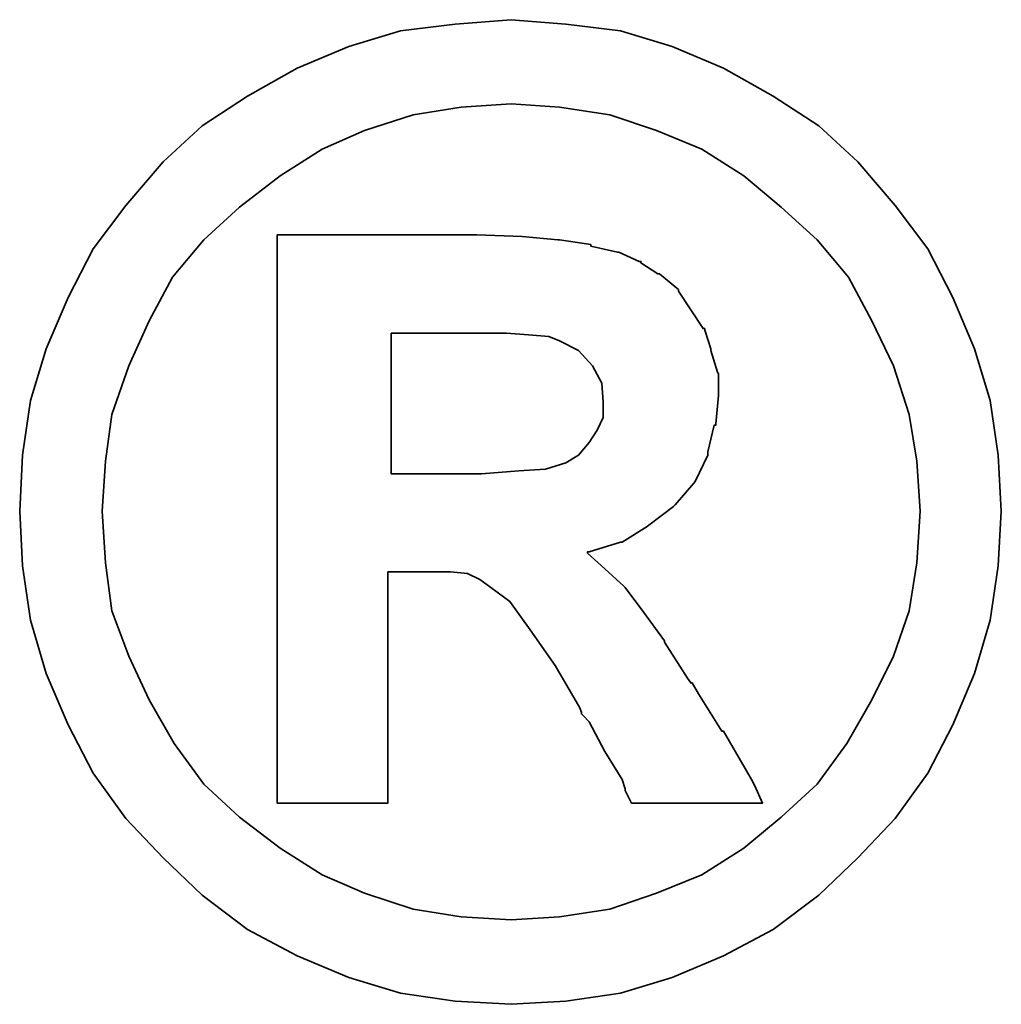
# Model space of a CAD drawing. Header units: millimetres. Extents: x 6 to 431, y 30 to 247.
# Tile 47 of 49: x 317.54 to 319.46, y 136.65 to 138.57. Entities that reach past the tile are written whole.
import ezdxf

# ---------------------------------------------------------------- set-up
doc = ezdxf.new("R2010")
doc.units = ezdxf.units.MM
doc.header["$LTSCALE"] = 0.2
doc.layers.add('layer 1', color=7, linetype='CONTINUOUS')

msp = doc.modelspace()

# ---------------------------------------------------------------- linework, layer by layer
at = {"layer": 'layer 1', "color": 1, "lineweight": 35}
for points, knots in [([(319.4605, 137.6089), (319.4605, 137.6089), (319.4541, 137.7184), (319.4541, 137.7184), (319.4541, 137.7184), (319.4541, 137.7184), (319.4389, 137.8251), (319.4389, 137.8251), (319.4389, 137.8251), (319.4389, 137.8251), (319.4084, 137.9261), (319.4084, 137.9261), (319.4084, 137.9261), (319.4084, 137.9261), (319.3658, 138.0265), (319.3658, 138.0265), (319.3658, 138.0265), (319.3658, 138.0265), (319.3169, 138.1211), (319.3169, 138.1211), (319.3169, 138.1211), (319.3169, 138.1211), (319.2534, 138.2062), (319.2534, 138.2062), (319.2534, 138.2062), (319.2534, 138.2062), (319.1804, 138.2913), (319.1804, 138.2913), (319.1804, 138.2913), (319.1804, 138.2913), (319.1042, 138.3618), (319.1042, 138.3618), (319.1042, 138.3618), (319.1042, 138.3618), (319.0152, 138.4196), (319.0152, 138.4196), (319.0152, 138.4196), (319.0152, 138.4196), (318.9181, 138.4742), (318.9181, 138.4742), (318.9181, 138.4742), (318.9181, 138.4742), (318.8177, 138.5168), (318.8177, 138.5168), (318.8177, 138.5168), (318.8177, 138.5168), (318.7167, 138.5473), (318.7167, 138.5473), (318.7167, 138.5473), (318.7167, 138.5473), (318.61, 138.56), (318.61, 138.56), (318.61, 138.56), (318.61, 138.56), (318.5033, 138.5689), (318.5033, 138.5689), (318.5033, 138.5689), (318.5033, 138.5689), (318.3941, 138.56), (318.3941, 138.56), (318.3941, 138.56), (318.3941, 138.56), (318.2874, 138.5473), (318.2874, 138.5473), (318.2874, 138.5473), (318.2874, 138.5473), (318.1864, 138.5168), (318.1864, 138.5168), (318.1864, 138.5168), (318.1864, 138.5168), (318.0857, 138.4742), (318.0857, 138.4742), (318.0857, 138.4742), (318.0857, 138.4742), (317.9882, 138.4196), (317.9882, 138.4196), (317.9882, 138.4196), (317.9882, 138.4196), (317.8999, 138.3618), (317.8999, 138.3618), (317.8999, 138.3618), (317.8999, 138.3618), (317.8237, 138.2913), (317.8237, 138.2913), (317.8237, 138.2913), (317.8237, 138.2913), (317.7507, 138.2062), (317.7507, 138.2062), (317.7507, 138.2062), (317.7507, 138.2062), (317.6869, 138.1211), (317.6869, 138.1211), (317.6869, 138.1211), (317.6869, 138.1211), (317.638, 138.0265), (317.638, 138.0265), (317.638, 138.0265), (317.638, 138.0265), (317.5951, 137.9261), (317.5951, 137.9261), (317.5951, 137.9261), (317.5951, 137.9261), (317.5646, 137.8251), (317.5646, 137.8251), (317.5646, 137.8251), (317.5646, 137.8251), (317.5493, 137.7184), (317.5493, 137.7184), (317.5493, 137.7184), (317.5493, 137.7184), (317.5436, 137.6089), (317.5436, 137.6089), (317.5436, 137.6089), (317.5436, 137.6089), (317.5493, 137.5022), (317.5493, 137.5022), (317.5493, 137.5022), (317.5493, 137.5022), (317.5646, 137.3958), (317.5646, 137.3958), (317.5646, 137.3958), (317.5646, 137.3958), (317.5951, 137.292), (317.5951, 137.292), (317.5951, 137.292), (317.5951, 137.292), (317.638, 137.1916), (317.638, 137.1916), (317.638, 137.1916), (317.638, 137.1916), (317.6869, 137.0973), (317.6869, 137.0973), (317.6869, 137.0973), (317.6869, 137.0973), (317.7507, 137.0084), (317.7507, 137.0084), (317.7507, 137.0084), (317.7507, 137.0084), (317.8237, 136.9321), (317.8237, 136.9321), (317.8237, 136.9321), (317.8237, 136.9321), (317.8999, 136.8591), (317.8999, 136.8591), (317.8999, 136.8591), (317.8999, 136.8591), (317.9882, 136.7921), (317.9882, 136.7921), (317.9882, 136.7921), (317.9882, 136.7921), (318.0857, 136.7403), (318.0857, 136.7403), (318.0857, 136.7403), (318.0857, 136.7403), (318.1864, 136.6978), (318.1864, 136.6978), (318.1864, 136.6978), (318.1864, 136.6978), (318.2874, 136.6673), (318.2874, 136.6673), (318.2874, 136.6673), (318.2874, 136.6673), (318.3941, 136.6521), (318.3941, 136.6521), (318.3941, 136.6521), (318.3941, 136.6521), (318.5033, 136.6457), (318.5033, 136.6457), (318.5033, 136.6457), (318.5033, 136.6457), (318.61, 136.6521), (318.61, 136.6521), (318.61, 136.6521), (318.61, 136.6521), (318.7167, 136.6673), (318.7167, 136.6673), (318.7167, 136.6673), (318.7167, 136.6673), (318.8177, 136.6978), (318.8177, 136.6978), (318.8177, 136.6978), (318.8177, 136.6978), (318.9181, 136.7403), (318.9181, 136.7403), (318.9181, 136.7403), (318.9181, 136.7403), (319.0152, 136.7921), (319.0152, 136.7921), (319.0152, 136.7921), (319.0152, 136.7921), (319.1042, 136.8591), (319.1042, 136.8591), (319.1042, 136.8591), (319.1042, 136.8591), (319.1804, 136.9321), (319.1804, 136.9321), (319.1804, 136.9321), (319.1804, 136.9321), (319.2534, 137.0084), (319.2534, 137.0084), (319.2534, 137.0084), (319.2534, 137.0084), (319.3169, 137.0973), (319.3169, 137.0973), (319.3169, 137.0973), (319.3169, 137.0973), (319.3658, 137.1916), (319.3658, 137.1916), (319.3658, 137.1916), (319.3658, 137.1916), (319.4084, 137.292), (319.4084, 137.292), (319.4084, 137.292), (319.4084, 137.292), (319.4389, 137.3958), (319.4389, 137.3958), (319.4389, 137.3958), (319.4389, 137.3958), (319.4541, 137.5022), (319.4541, 137.5022), (319.4541, 137.5022), (319.4541, 137.5022), (319.4605, 137.6089), (319.4605, 137.6089)], [0, 0, 0, 0, 0.017857, 0.017857, 0.017857, 0.017857, 0.035714, 0.035714, 0.035714, 0.035714, 0.053571, 0.053571, 0.053571, 0.053571, 0.071429, 0.071429, 0.071429, 0.071429, 0.089286, 0.089286, 0.089286, 0.089286, 0.107143, 0.107143, 0.107143, 0.107143, 0.125, 0.125, 0.125, 0.125, 0.142857, 0.142857, 0.142857, 0.142857, 0.160714, 0.160714, 0.160714, 0.160714, 0.178571, 0.178571, 0.178571, 0.178571, 0.196429, 0.196429, 0.196429, 0.196429, 0.214286, 0.214286, 0.214286, 0.214286, 0.232143, 0.232143, 0.232143, 0.232143, 0.25, 0.25, 0.25, 0.25, 0.267857, 0.267857, 0.267857, 0.267857, 0.285714, 0.285714, 0.285714, 0.285714, 0.303571, 0.303571, 0.303571, 0.303571, 0.321429, 0.321429, 0.321429, 0.321429, 0.339286, 0.339286, 0.339286, 0.339286, 0.357143, 0.357143, 0.357143, 0.357143, 0.375, 0.375, 0.375, 0.375, 0.392857, 0.392857, 0.392857, 0.392857, 0.410714, 0.410714, 0.410714, 0.410714, 0.428571, 0.428571, 0.428571, 0.428571, 0.446429, 0.446429, 0.446429, 0.446429, 0.464286, 0.464286, 0.464286, 0.464286, 0.482143, 0.482143, 0.482143, 0.482143, 0.5, 0.5, 0.5, 0.5, 0.517857, 0.517857, 0.517857, 0.517857, 0.535714, 0.535714, 0.535714, 0.535714, 0.553571, 0.553571, 0.553571, 0.553571, 0.571429, 0.571429, 0.571429, 0.571429, 0.589286, 0.589286, 0.589286, 0.589286, 0.607143, 0.607143, 0.607143, 0.607143, 0.625, 0.625, 0.625, 0.625, 0.642857, 0.642857, 0.642857, 0.642857, 0.660714, 0.660714, 0.660714, 0.660714, 0.678571, 0.678571, 0.678571, 0.678571, 0.696429, 0.696429, 0.696429, 0.696429, 0.714286, 0.714286, 0.714286, 0.714286, 0.732143, 0.732143, 0.732143, 0.732143, 0.75, 0.75, 0.75, 0.75, 0.767857, 0.767857, 0.767857, 0.767857, 0.785714, 0.785714, 0.785714, 0.785714, 0.803571, 0.803571, 0.803571, 0.803571, 0.821429, 0.821429, 0.821429, 0.821429, 0.839286, 0.839286, 0.839286, 0.839286, 0.857143, 0.857143, 0.857143, 0.857143, 0.875, 0.875, 0.875, 0.875, 0.892857, 0.892857, 0.892857, 0.892857, 0.910714, 0.910714, 0.910714, 0.910714, 0.928571, 0.928571, 0.928571, 0.928571, 0.946429, 0.946429, 0.946429, 0.946429, 0.964286, 0.964286, 0.964286, 0.964286, 0.982143, 0.982143, 0.982143, 0.982143, 1, 1, 1, 1]), ([(319.3017, 137.6089), (319.3017, 137.6089), (319.2956, 137.7064), (319.2956, 137.7064), (319.2956, 137.7064), (319.2956, 137.7064), (319.2807, 137.7978), (319.2807, 137.7978), (319.2807, 137.7978), (319.2807, 137.7978), (319.2502, 137.8925), (319.2502, 137.8925), (319.2502, 137.8925), (319.2502, 137.8925), (319.2077, 137.9808), (319.2077, 137.9808), (319.2077, 137.9808), (319.2077, 137.9808), (319.162, 138.0659), (319.162, 138.0659), (319.162, 138.0659), (319.162, 138.0659), (319.101, 138.1389), (319.101, 138.1389), (319.101, 138.1389), (319.101, 138.1389), (319.0305, 138.203), (319.0305, 138.203), (319.0305, 138.203), (319.0305, 138.203), (318.9574, 138.264), (318.9574, 138.264), (318.9574, 138.264), (318.9574, 138.264), (318.8755, 138.3161), (318.8755, 138.3161), (318.8755, 138.3161), (318.8755, 138.3161), (318.7872, 138.3523), (318.7872, 138.3523), (318.7872, 138.3523), (318.7872, 138.3523), (318.6958, 138.3828), (318.6958, 138.3828), (318.6958, 138.3828), (318.6958, 138.3828), (318.598, 138.398), (318.598, 138.398), (318.598, 138.398), (318.598, 138.398), (318.5033, 138.4044), (318.5033, 138.4044), (318.5033, 138.4044), (318.5033, 138.4044), (318.4058, 138.398), (318.4058, 138.398), (318.4058, 138.398), (318.4058, 138.398), (318.3118, 138.3828), (318.3118, 138.3828), (318.3118, 138.3828), (318.3118, 138.3828), (318.2169, 138.3523), (318.2169, 138.3523), (318.2169, 138.3523), (318.2169, 138.3523), (318.1346, 138.3161), (318.1346, 138.3161), (318.1346, 138.3161), (318.1346, 138.3161), (318.0524, 138.264), (318.0524, 138.264), (318.0524, 138.264), (318.0524, 138.264), (317.973, 138.203), (317.973, 138.203), (317.973, 138.203), (317.973, 138.203), (317.9034, 138.1389), (317.9034, 138.1389), (317.9034, 138.1389), (317.9034, 138.1389), (317.8421, 138.0659), (317.8421, 138.0659), (317.8421, 138.0659), (317.8421, 138.0659), (317.7964, 137.9808), (317.7964, 137.9808), (317.7964, 137.9808), (317.7964, 137.9808), (317.757, 137.8925), (317.757, 137.8925), (317.757, 137.8925), (317.757, 137.8925), (317.7234, 137.7978), (317.7234, 137.7978), (317.7234, 137.7978), (317.7234, 137.7978), (317.711, 137.7064), (317.711, 137.7064), (317.711, 137.7064), (317.711, 137.7064), (317.705, 137.6089), (317.705, 137.6089), (317.705, 137.6089), (317.705, 137.6089), (317.711, 137.5082), (317.711, 137.5082), (317.711, 137.5082), (317.711, 137.5082), (317.7234, 137.4142), (317.7234, 137.4142), (317.7234, 137.4142), (317.7234, 137.4142), (317.757, 137.3256), (317.757, 137.3256), (317.757, 137.3256), (317.757, 137.3256), (317.7964, 137.2402), (317.7964, 137.2402), (317.7964, 137.2402), (317.7964, 137.2402), (317.8453, 137.1551), (317.8453, 137.1551), (317.8453, 137.1551), (317.8453, 137.1551), (317.9034, 137.0757), (317.9034, 137.0757), (317.9034, 137.0757), (317.9034, 137.0757), (317.973, 137.0115), (317.973, 137.0115), (317.973, 137.0115), (317.973, 137.0115), (318.0524, 136.9506), (318.0524, 136.9506), (318.0524, 136.9506), (318.0524, 136.9506), (318.1346, 136.8988), (318.1346, 136.8988), (318.1346, 136.8988), (318.1346, 136.8988), (318.2169, 136.8626), (318.2169, 136.8626), (318.2169, 136.8626), (318.2169, 136.8626), (318.3118, 136.8318), (318.3118, 136.8318), (318.3118, 136.8318), (318.3118, 136.8318), (318.4058, 136.8166), (318.4058, 136.8166), (318.4058, 136.8166), (318.4058, 136.8166), (318.5033, 136.8105), (318.5033, 136.8105), (318.5033, 136.8105), (318.5033, 136.8105), (318.598, 136.8166), (318.598, 136.8166), (318.598, 136.8166), (318.598, 136.8166), (318.6958, 136.8318), (318.6958, 136.8318), (318.6958, 136.8318), (318.6958, 136.8318), (318.7872, 136.8626), (318.7872, 136.8626), (318.7872, 136.8626), (318.7872, 136.8626), (318.8755, 136.8988), (318.8755, 136.8988), (318.8755, 136.8988), (318.8755, 136.8988), (318.9574, 136.9506), (318.9574, 136.9506), (318.9574, 136.9506), (318.9574, 136.9506), (319.0305, 137.0115), (319.0305, 137.0115), (319.0305, 137.0115), (319.0305, 137.0115), (319.101, 137.0757), (319.101, 137.0757), (319.101, 137.0757), (319.101, 137.0757), (319.1588, 137.1551), (319.1588, 137.1551), (319.1588, 137.1551), (319.1588, 137.1551), (319.2077, 137.2402), (319.2077, 137.2402), (319.2077, 137.2402), (319.2077, 137.2402), (319.2502, 137.3256), (319.2502, 137.3256), (319.2502, 137.3256), (319.2502, 137.3256), (319.2807, 137.4142), (319.2807, 137.4142), (319.2807, 137.4142), (319.2807, 137.4142), (319.2956, 137.5082), (319.2956, 137.5082), (319.2956, 137.5082), (319.2956, 137.5082), (319.3017, 137.6089), (319.3017, 137.6089)], [0, 0, 0, 0, 0.019231, 0.019231, 0.019231, 0.019231, 0.038462, 0.038462, 0.038462, 0.038462, 0.057692, 0.057692, 0.057692, 0.057692, 0.076923, 0.076923, 0.076923, 0.076923, 0.096154, 0.096154, 0.096154, 0.096154, 0.115385, 0.115385, 0.115385, 0.115385, 0.134615, 0.134615, 0.134615, 0.134615, 0.153846, 0.153846, 0.153846, 0.153846, 0.173077, 0.173077, 0.173077, 0.173077, 0.192308, 0.192308, 0.192308, 0.192308, 0.211538, 0.211538, 0.211538, 0.211538, 0.230769, 0.230769, 0.230769, 0.230769, 0.25, 0.25, 0.25, 0.25, 0.269231, 0.269231, 0.269231, 0.269231, 0.288462, 0.288462, 0.288462, 0.288462, 0.307692, 0.307692, 0.307692, 0.307692, 0.326923, 0.326923, 0.326923, 0.326923, 0.346154, 0.346154, 0.346154, 0.346154, 0.365385, 0.365385, 0.365385, 0.365385, 0.384615, 0.384615, 0.384615, 0.384615, 0.403846, 0.403846, 0.403846, 0.403846, 0.423077, 0.423077, 0.423077, 0.423077, 0.442308, 0.442308, 0.442308, 0.442308, 0.461538, 0.461538, 0.461538, 0.461538, 0.480769, 0.480769, 0.480769, 0.480769, 0.5, 0.5, 0.5, 0.5, 0.519231, 0.519231, 0.519231, 0.519231, 0.538462, 0.538462, 0.538462, 0.538462, 0.557692, 0.557692, 0.557692, 0.557692, 0.576923, 0.576923, 0.576923, 0.576923, 0.596154, 0.596154, 0.596154, 0.596154, 0.615385, 0.615385, 0.615385, 0.615385, 0.634615, 0.634615, 0.634615, 0.634615, 0.653846, 0.653846, 0.653846, 0.653846, 0.673077, 0.673077, 0.673077, 0.673077, 0.692308, 0.692308, 0.692308, 0.692308, 0.711538, 0.711538, 0.711538, 0.711538, 0.730769, 0.730769, 0.730769, 0.730769, 0.75, 0.75, 0.75, 0.75, 0.769231, 0.769231, 0.769231, 0.769231, 0.788462, 0.788462, 0.788462, 0.788462, 0.807692, 0.807692, 0.807692, 0.807692, 0.826923, 0.826923, 0.826923, 0.826923, 0.846154, 0.846154, 0.846154, 0.846154, 0.865385, 0.865385, 0.865385, 0.865385, 0.884615, 0.884615, 0.884615, 0.884615, 0.903846, 0.903846, 0.903846, 0.903846, 0.923077, 0.923077, 0.923077, 0.923077, 0.942308, 0.942308, 0.942308, 0.942308, 0.961538, 0.961538, 0.961538, 0.961538, 0.980769, 0.980769, 0.980769, 0.980769, 1, 1, 1, 1]), ([(318.0463, 137.0636), (318.0463, 137.0636), (318.0463, 137.0757), (318.0463, 137.0757), (318.0463, 137.0757), (318.0463, 137.0757), (318.0463, 137.109), (318.0463, 137.109), (318.0463, 137.109), (318.0463, 137.109), (318.0463, 137.1643), (318.0463, 137.1643), (318.0463, 137.1643), (318.0463, 137.1643), (318.0463, 137.231), (318.0463, 137.231), (318.0463, 137.231), (318.0463, 137.231), (318.0463, 137.3101), (318.0463, 137.3101), (318.0463, 137.3101), (318.0463, 137.3101), (318.0463, 137.3958), (318.0463, 137.3958), (318.0463, 137.3958), (318.0463, 137.3958), (318.0463, 137.5905), (318.0463, 137.5905), (318.0463, 137.5905), (318.0463, 137.5905), (318.0463, 137.7854), (318.0463, 137.7854), (318.0463, 137.7854), (318.0463, 137.7854), (318.0463, 137.8772), (318.0463, 137.8772), (318.0463, 137.8772), (318.0463, 137.8772), (318.0463, 137.9566), (318.0463, 137.9566), (318.0463, 137.9566), (318.0463, 137.9566), (318.0463, 138.0293), (318.0463, 138.0293), (318.0463, 138.0293), (318.0463, 138.0293), (318.0463, 138.0786), (318.0463, 138.0786), (318.0463, 138.0786), (318.0463, 138.0786), (318.0463, 138.1116), (318.0463, 138.1116), (318.0463, 138.1116), (318.0463, 138.1116), (318.0463, 138.1243), (318.0463, 138.1243), (318.0463, 138.1243), (318.0463, 138.1243), (318.0463, 138.1484), (318.0463, 138.1484), (318.0463, 138.1484), (318.0463, 138.1484), (318.0676, 138.1484), (318.0676, 138.1484), (318.0676, 138.1484), (318.0676, 138.1484), (318.074, 138.1484), (318.074, 138.1484), (318.074, 138.1484), (318.074, 138.1484), (318.0857, 138.1484), (318.0857, 138.1484), (318.0857, 138.1484), (318.0857, 138.1484), (318.1286, 138.1484), (318.1286, 138.1484), (318.1286, 138.1484), (318.1286, 138.1484), (318.1864, 138.1484), (318.1864, 138.1484), (318.1864, 138.1484), (318.1864, 138.1484), (318.2537, 138.1484), (318.2537, 138.1484), (318.2537, 138.1484), (318.2537, 138.1484), (318.3236, 138.1484), (318.3236, 138.1484), (318.3236, 138.1484), (318.3236, 138.1484), (318.3788, 138.1484), (318.3788, 138.1484), (318.3788, 138.1484), (318.3788, 138.1484), (318.4154, 138.1484), (318.4154, 138.1484), (318.4154, 138.1484), (318.4154, 138.1484), (318.4271, 138.1484), (318.4271, 138.1484), (318.4271, 138.1484), (318.4271, 138.1484), (318.4335, 138.1484), (318.4335, 138.1484), (318.4335, 138.1484), (318.4335, 138.1484), (318.4366, 138.1484), (318.4366, 138.1484), (318.4366, 138.1484), (318.4366, 138.1484), (318.5249, 138.1453), (318.5249, 138.1453), (318.5249, 138.1453), (318.5249, 138.1453), (318.5948, 138.1389), (318.5948, 138.1389), (318.5948, 138.1389), (318.5948, 138.1389), (318.598, 138.1389), (318.598, 138.1389), (318.598, 138.1389), (318.598, 138.1389), (318.6589, 138.13), (318.6589, 138.13), (318.6589, 138.13), (318.6589, 138.13), (318.6589, 138.1268), (318.6589, 138.1268), (318.6589, 138.1268), (318.6589, 138.1268), (318.711, 138.1148), (318.711, 138.1148), (318.711, 138.1148), (318.711, 138.1148), (318.7135, 138.1148), (318.7135, 138.1148), (318.7135, 138.1148), (318.7135, 138.1148), (318.7536, 138.0967), (318.7536, 138.0967), (318.7536, 138.0967), (318.7536, 138.0967), (318.7567, 138.0967), (318.7567, 138.0967), (318.7567, 138.0967), (318.7567, 138.0967), (318.7567, 138.0938), (318.7567, 138.0938), (318.7567, 138.0938), (318.7567, 138.0938), (318.7898, 138.0722), (318.7898, 138.0722), (318.7898, 138.0722), (318.7898, 138.0722), (318.7933, 138.0722), (318.7933, 138.0722), (318.7933, 138.0722), (318.7933, 138.0722), (318.8266, 138.0446), (318.8266, 138.0446), (318.8266, 138.0446), (318.8266, 138.0446), (318.8298, 138.0417), (318.8298, 138.0417), (318.8298, 138.0417), (318.8298, 138.0417), (318.8298, 138.0385), (318.8298, 138.0385), (318.8298, 138.0385), (318.8298, 138.0385), (318.8539, 138.002), (318.8539, 138.002), (318.8539, 138.002), (318.8539, 138.002), (318.878, 137.9655), (318.878, 137.9655), (318.878, 137.9655), (318.878, 137.9655), (318.8815, 137.9655), (318.8815, 137.9655), (318.8815, 137.9655), (318.8815, 137.9655), (318.8815, 137.9623), (318.8815, 137.9623), (318.8815, 137.9623), (318.8815, 137.9623), (318.8933, 137.9261), (318.8933, 137.9261), (318.8933, 137.9261), (318.8933, 137.9261), (318.8933, 137.923), (318.8933, 137.923), (318.8933, 137.923), (318.8933, 137.923), (318.906, 137.8804), (318.906, 137.8804), (318.906, 137.8804), (318.906, 137.8804), (318.9085, 137.8772), (318.9085, 137.8772), (318.9085, 137.8772), (318.9085, 137.8772), (318.9085, 137.8372), (318.9085, 137.8372), (318.9085, 137.8372), (318.9085, 137.8372), (318.9085, 137.8347), (318.9085, 137.8347), (318.9085, 137.8347), (318.9085, 137.8347), (318.9028, 137.7794), (318.9028, 137.7794), (318.9028, 137.7794), (318.9028, 137.7794), (318.9028, 137.7769), (318.9028, 137.7769), (318.9028, 137.7769), (318.9028, 137.7769), (318.8996, 137.7769), (318.8996, 137.7769), (318.8996, 137.7769), (318.8996, 137.7769), (318.8873, 137.7248), (318.8873, 137.7248), (318.8873, 137.7248), (318.8873, 137.7248), (318.8873, 137.7216), (318.8873, 137.7216), (318.8873, 137.7216), (318.8873, 137.7216), (318.8873, 137.7184), (318.8873, 137.7184), (318.8873, 137.7184), (318.8873, 137.7184), (318.8628, 137.667), (318.8628, 137.667), (318.8628, 137.667), (318.8628, 137.667), (318.8603, 137.6635), (318.8603, 137.6635), (318.8603, 137.6635), (318.8603, 137.6635), (318.8234, 137.6213), (318.8234, 137.6213), (318.8234, 137.6213), (318.8234, 137.6213), (318.8202, 137.6181), (318.8202, 137.6181), (318.8202, 137.6181), (318.8202, 137.6181), (318.772, 137.5813), (318.772, 137.5813), (318.772, 137.5813), (318.772, 137.5813), (318.7688, 137.5787), (318.7688, 137.5787), (318.7688, 137.5787), (318.7688, 137.5787), (318.7199, 137.5482), (318.7199, 137.5482), (318.7199, 137.5482), (318.7199, 137.5482), (318.7167, 137.5482), (318.7167, 137.5482), (318.7167, 137.5482), (318.7167, 137.5482), (318.6557, 137.5298), (318.6557, 137.5298), (318.6557, 137.5298), (318.6557, 137.5298), (318.6526, 137.5298), (318.6526, 137.5298), (318.6526, 137.5298), (318.6526, 137.5298), (318.6526, 137.5266), (318.6526, 137.5266), (318.6526, 137.5266), (318.6526, 137.5266), (318.6862, 137.4961), (318.6862, 137.4961), (318.6862, 137.4961), (318.6862, 137.4961), (318.7231, 137.4625), (318.7231, 137.4625), (318.7231, 137.4625), (318.7231, 137.4625), (318.7259, 137.4599), (318.7259, 137.4599), (318.7259, 137.4599), (318.7259, 137.4599), (318.7625, 137.411), (318.7625, 137.411), (318.7625, 137.411), (318.7625, 137.411), (318.8025, 137.3558), (318.8025, 137.3558), (318.8025, 137.3558), (318.8025, 137.3558), (318.8025, 137.3532), (318.8025, 137.3532), (318.8025, 137.3532), (318.8025, 137.3532), (318.8479, 137.2827), (318.8479, 137.2827), (318.8479, 137.2827), (318.8479, 137.2827), (318.8539, 137.2735), (318.8539, 137.2735), (318.8539, 137.2735), (318.8539, 137.2735), (318.8571, 137.2735), (318.8571, 137.2735), (318.8571, 137.2735), (318.8571, 137.2735), (318.8692, 137.2523), (318.8692, 137.2523), (318.8692, 137.2523), (318.8692, 137.2523), (318.9149, 137.1792), (318.9149, 137.1792), (318.9149, 137.1792), (318.9149, 137.1792), (318.9181, 137.1792), (318.9181, 137.1792), (318.9181, 137.1792), (318.9181, 137.1792), (318.9606, 137.1062), (318.9606, 137.1062), (318.9606, 137.1062), (318.9606, 137.1062), (318.9727, 137.0846), (318.9727, 137.0846), (318.9727, 137.0846), (318.9727, 137.0846), (318.979, 137.0725), (318.979, 137.0725), (318.979, 137.0725), (318.979, 137.0725), (318.9943, 137.0389), (318.9943, 137.0389), (318.9943, 137.0389), (318.9943, 137.0389), (318.9606, 137.0389), (318.9606, 137.0389), (318.9606, 137.0389), (318.9606, 137.0389), (318.9546, 137.0389), (318.9546, 137.0389), (318.9546, 137.0389), (318.9546, 137.0389), (318.927, 137.0389), (318.927, 137.0389), (318.927, 137.0389), (318.927, 137.0389), (318.8539, 137.0389), (318.8539, 137.0389), (318.8539, 137.0389), (318.8539, 137.0389), (318.7809, 137.0389), (318.7809, 137.0389), (318.7809, 137.0389), (318.7809, 137.0389), (318.7567, 137.0389), (318.7567, 137.0389), (318.7567, 137.0389), (318.7567, 137.0389), (318.7504, 137.0389), (318.7504, 137.0389), (318.7504, 137.0389), (318.7504, 137.0389), (318.7383, 137.0389), (318.7383, 137.0389), (318.7383, 137.0389), (318.7383, 137.0389), (318.732, 137.0516), (318.732, 137.0516), (318.732, 137.0516), (318.732, 137.0516), (318.7259, 137.0636), (318.7259, 137.0636), (318.7259, 137.0636), (318.7259, 137.0636), (318.7259, 137.0668), (318.7259, 137.0668), (318.7259, 137.0668), (318.7259, 137.0668), (318.7199, 137.0846), (318.7199, 137.0846), (318.7199, 137.0846), (318.7199, 137.0846), (318.6862, 137.1398), (318.6862, 137.1398), (318.6862, 137.1398), (318.6862, 137.1398), (318.6557, 137.1973), (318.6557, 137.1973), (318.6557, 137.1973), (318.6557, 137.1973), (318.6437, 137.2097), (318.6437, 137.2097), (318.6437, 137.2097), (318.6437, 137.2097), (318.6405, 137.2129), (318.6405, 137.2129), (318.6405, 137.2129), (318.6405, 137.2129), (318.6405, 137.2157), (318.6405, 137.2157), (318.6405, 137.2157), (318.6405, 137.2157), (318.6373, 137.2249), (318.6373, 137.2249), (318.6373, 137.2249), (318.6373, 137.2249), (318.5891, 137.3072), (318.5891, 137.3072), (318.5891, 137.3072), (318.5891, 137.3072), (318.5402, 137.3771), (318.5402, 137.3771), (318.5402, 137.3771), (318.5402, 137.3771), (318.5008, 137.4323), (318.5008, 137.4323), (318.5008, 137.4323), (318.5008, 137.4323), (318.4639, 137.4599), (318.4639, 137.4599), (318.4639, 137.4599), (318.4639, 137.4599), (318.4423, 137.4752), (318.4423, 137.4752), (318.4423, 137.4752), (318.4423, 137.4752), (318.4182, 137.4873), (318.4182, 137.4873), (318.4182, 137.4873), (318.4182, 137.4873), (318.3849, 137.4904), (318.3849, 137.4904), (318.3849, 137.4904), (318.3849, 137.4904), (318.342, 137.4904), (318.342, 137.4904), (318.342, 137.4904), (318.342, 137.4904), (318.3356, 137.4904), (318.3356, 137.4904), (318.3356, 137.4904), (318.3356, 137.4904), (318.3299, 137.4904), (318.3299, 137.4904), (318.3299, 137.4904), (318.3299, 137.4904), (318.2931, 137.4904), (318.2931, 137.4904), (318.2931, 137.4904), (318.2931, 137.4904), (318.2626, 137.4904), (318.2626, 137.4904), (318.2626, 137.4904), (318.2626, 137.4904), (318.2626, 137.4685), (318.2626, 137.4685), (318.2626, 137.4685), (318.2626, 137.4685), (318.2626, 137.4447), (318.2626, 137.4447), (318.2626, 137.4447), (318.2626, 137.4447), (318.2626, 137.371), (318.2626, 137.371), (318.2626, 137.371), (318.2626, 137.371), (318.2626, 137.292), (318.2626, 137.292), (318.2626, 137.292), (318.2626, 137.292), (318.2626, 137.2065), (318.2626, 137.2065), (318.2626, 137.2065), (318.2626, 137.2065), (318.2626, 137.1367), (318.2626, 137.1367), (318.2626, 137.1367), (318.2626, 137.1367), (318.2626, 137.109), (318.2626, 137.109), (318.2626, 137.109), (318.2626, 137.109), (318.2626, 137.0878), (318.2626, 137.0878), (318.2626, 137.0878), (318.2626, 137.0878), (318.2626, 137.0693), (318.2626, 137.0693), (318.2626, 137.0693), (318.2626, 137.0693), (318.2626, 137.0636), (318.2626, 137.0636), (318.2626, 137.0636), (318.2626, 137.0636), (318.2626, 137.0389), (318.2626, 137.0389), (318.2626, 137.0389), (318.2626, 137.0389), (318.2416, 137.0389), (318.2416, 137.0389), (318.2416, 137.0389), (318.2416, 137.0389), (318.2353, 137.0389), (318.2353, 137.0389), (318.2353, 137.0389), (318.2353, 137.0389), (318.2169, 137.0389), (318.2169, 137.0389), (318.2169, 137.0389), (318.2169, 137.0389), (318.1534, 137.0389), (318.1534, 137.0389), (318.1534, 137.0389), (318.1534, 137.0389), (318.0981, 137.0389), (318.0981, 137.0389), (318.0981, 137.0389), (318.0981, 137.0389), (318.08, 137.0389), (318.08, 137.0389), (318.08, 137.0389), (318.08, 137.0389), (318.0676, 137.0389), (318.0676, 137.0389), (318.0676, 137.0389), (318.0676, 137.0389), (318.0463, 137.0389), (318.0463, 137.0389), (318.0463, 137.0389), (318.0463, 137.0389), (318.0463, 137.0636), (318.0463, 137.0636)], [0, 0, 0, 0, 0.007407, 0.007407, 0.007407, 0.007407, 0.014815, 0.014815, 0.014815, 0.014815, 0.022222, 0.022222, 0.022222, 0.022222, 0.02963, 0.02963, 0.02963, 0.02963, 0.037037, 0.037037, 0.037037, 0.037037, 0.044444, 0.044444, 0.044444, 0.044444, 0.051852, 0.051852, 0.051852, 0.051852, 0.059259, 0.059259, 0.059259, 0.059259, 0.066667, 0.066667, 0.066667, 0.066667, 0.074074, 0.074074, 0.074074, 0.074074, 0.081481, 0.081481, 0.081481, 0.081481, 0.088889, 0.088889, 0.088889, 0.088889, 0.096296, 0.096296, 0.096296, 0.096296, 0.103704, 0.103704, 0.103704, 0.103704, 0.111111, 0.111111, 0.111111, 0.111111, 0.118519, 0.118519, 0.118519, 0.118519, 0.125926, 0.125926, 0.125926, 0.125926, 0.133333, 0.133333, 0.133333, 0.133333, 0.140741, 0.140741, 0.140741, 0.140741, 0.148148, 0.148148, 0.148148, 0.148148, 0.155556, 0.155556, 0.155556, 0.155556, 0.162963, 0.162963, 0.162963, 0.162963, 0.17037, 0.17037, 0.17037, 0.17037, 0.177778, 0.177778, 0.177778, 0.177778, 0.185185, 0.185185, 0.185185, 0.185185, 0.192593, 0.192593, 0.192593, 0.192593, 0.2, 0.2, 0.2, 0.2, 0.207407, 0.207407, 0.207407, 0.207407, 0.214815, 0.214815, 0.214815, 0.214815, 0.222222, 0.222222, 0.222222, 0.222222, 0.22963, 0.22963, 0.22963, 0.22963, 0.237037, 0.237037, 0.237037, 0.237037, 0.244444, 0.244444, 0.244444, 0.244444, 0.251852, 0.251852, 0.251852, 0.251852, 0.259259, 0.259259, 0.259259, 0.259259, 0.266667, 0.266667, 0.266667, 0.266667, 0.274074, 0.274074, 0.274074, 0.274074, 0.281481, 0.281481, 0.281481, 0.281481, 0.288889, 0.288889, 0.288889, 0.288889, 0.296296, 0.296296, 0.296296, 0.296296, 0.303704, 0.303704, 0.303704, 0.303704, 0.311111, 0.311111, 0.311111, 0.311111, 0.318519, 0.318519, 0.318519, 0.318519, 0.325926, 0.325926, 0.325926, 0.325926, 0.333333, 0.333333, 0.333333, 0.333333, 0.340741, 0.340741, 0.340741, 0.340741, 0.348148, 0.348148, 0.348148, 0.348148, 0.355556, 0.355556, 0.355556, 0.355556, 0.362963, 0.362963, 0.362963, 0.362963, 0.37037, 0.37037, 0.37037, 0.37037, 0.377778, 0.377778, 0.377778, 0.377778, 0.385185, 0.385185, 0.385185, 0.385185, 0.392593, 0.392593, 0.392593, 0.392593, 0.4, 0.4, 0.4, 0.4, 0.407407, 0.407407, 0.407407, 0.407407, 0.414815, 0.414815, 0.414815, 0.414815, 0.422222, 0.422222, 0.422222, 0.422222, 0.42963, 0.42963, 0.42963, 0.42963, 0.437037, 0.437037, 0.437037, 0.437037, 0.444444, 0.444444, 0.444444, 0.444444, 0.451852, 0.451852, 0.451852, 0.451852, 0.459259, 0.459259, 0.459259, 0.459259, 0.466667, 0.466667, 0.466667, 0.466667, 0.474074, 0.474074, 0.474074, 0.474074, 0.481481, 0.481481, 0.481481, 0.481481, 0.488889, 0.488889, 0.488889, 0.488889, 0.496296, 0.496296, 0.496296, 0.496296, 0.503704, 0.503704, 0.503704, 0.503704, 0.511111, 0.511111, 0.511111, 0.511111, 0.518519, 0.518519, 0.518519, 0.518519, 0.525926, 0.525926, 0.525926, 0.525926, 0.533333, 0.533333, 0.533333, 0.533333, 0.540741, 0.540741, 0.540741, 0.540741, 0.548148, 0.548148, 0.548148, 0.548148, 0.555556, 0.555556, 0.555556, 0.555556, 0.562963, 0.562963, 0.562963, 0.562963, 0.57037, 0.57037, 0.57037, 0.57037, 0.577778, 0.577778, 0.577778, 0.577778, 0.585185, 0.585185, 0.585185, 0.585185, 0.592593, 0.592593, 0.592593, 0.592593, 0.6, 0.6, 0.6, 0.6, 0.607407, 0.607407, 0.607407, 0.607407, 0.614815, 0.614815, 0.614815, 0.614815, 0.622222, 0.622222, 0.622222, 0.622222, 0.62963, 0.62963, 0.62963, 0.62963, 0.637037, 0.637037, 0.637037, 0.637037, 0.644444, 0.644444, 0.644444, 0.644444, 0.651852, 0.651852, 0.651852, 0.651852, 0.659259, 0.659259, 0.659259, 0.659259, 0.666667, 0.666667, 0.666667, 0.666667, 0.674074, 0.674074, 0.674074, 0.674074, 0.681481, 0.681481, 0.681481, 0.681481, 0.688889, 0.688889, 0.688889, 0.688889, 0.696296, 0.696296, 0.696296, 0.696296, 0.703704, 0.703704, 0.703704, 0.703704, 0.711111, 0.711111, 0.711111, 0.711111, 0.718519, 0.718519, 0.718519, 0.718519, 0.725926, 0.725926, 0.725926, 0.725926, 0.733333, 0.733333, 0.733333, 0.733333, 0.740741, 0.740741, 0.740741, 0.740741, 0.748148, 0.748148, 0.748148, 0.748148, 0.755556, 0.755556, 0.755556, 0.755556, 0.762963, 0.762963, 0.762963, 0.762963, 0.77037, 0.77037, 0.77037, 0.77037, 0.777778, 0.777778, 0.777778, 0.777778, 0.785185, 0.785185, 0.785185, 0.785185, 0.792593, 0.792593, 0.792593, 0.792593, 0.8, 0.8, 0.8, 0.8, 0.807407, 0.807407, 0.807407, 0.807407, 0.814815, 0.814815, 0.814815, 0.814815, 0.822222, 0.822222, 0.822222, 0.822222, 0.82963, 0.82963, 0.82963, 0.82963, 0.837037, 0.837037, 0.837037, 0.837037, 0.844444, 0.844444, 0.844444, 0.844444, 0.851852, 0.851852, 0.851852, 0.851852, 0.859259, 0.859259, 0.859259, 0.859259, 0.866667, 0.866667, 0.866667, 0.866667, 0.874074, 0.874074, 0.874074, 0.874074, 0.881481, 0.881481, 0.881481, 0.881481, 0.888889, 0.888889, 0.888889, 0.888889, 0.896296, 0.896296, 0.896296, 0.896296, 0.903704, 0.903704, 0.903704, 0.903704, 0.911111, 0.911111, 0.911111, 0.911111, 0.918519, 0.918519, 0.918519, 0.918519, 0.925926, 0.925926, 0.925926, 0.925926, 0.933333, 0.933333, 0.933333, 0.933333, 0.940741, 0.940741, 0.940741, 0.940741, 0.948148, 0.948148, 0.948148, 0.948148, 0.955556, 0.955556, 0.955556, 0.955556, 0.962963, 0.962963, 0.962963, 0.962963, 0.97037, 0.97037, 0.97037, 0.97037, 0.977778, 0.977778, 0.977778, 0.977778, 0.985185, 0.985185, 0.985185, 0.985185, 0.992593, 0.992593, 0.992593, 0.992593, 1, 1, 1, 1]), ([(318.269, 137.9566), (318.269, 137.9566), (318.269, 137.9318), (318.269, 137.9318), (318.269, 137.9318), (318.269, 137.9318), (318.269, 137.8772), (318.269, 137.8772), (318.269, 137.8772), (318.269, 137.8772), (318.269, 137.8159), (318.269, 137.8159), (318.269, 137.8159), (318.269, 137.8159), (318.269, 137.7616), (318.269, 137.7616), (318.269, 137.7616), (318.269, 137.7616), (318.269, 137.7064), (318.269, 137.7064), (318.269, 137.7064), (318.269, 137.7064), (318.269, 137.6819), (318.269, 137.6819), (318.269, 137.6819), (318.269, 137.6819), (318.2747, 137.6819), (318.2747, 137.6819), (318.2747, 137.6819), (318.2747, 137.6819), (318.342, 137.6819), (318.342, 137.6819), (318.342, 137.6819), (318.342, 137.6819), (318.4154, 137.6819), (318.4154, 137.6819), (318.4154, 137.6819), (318.4154, 137.6819), (318.4395, 137.6819), (318.4395, 137.6819), (318.4395, 137.6819), (318.4395, 137.6819), (318.4455, 137.6819), (318.4455, 137.6819), (318.4455, 137.6819), (318.4455, 137.6819), (318.5186, 137.688), (318.5186, 137.688), (318.5186, 137.688), (318.5186, 137.688), (318.5706, 137.6911), (318.5706, 137.6911), (318.5706, 137.6911), (318.5706, 137.6911), (318.61, 137.7032), (318.61, 137.7032), (318.61, 137.7032), (318.61, 137.7032), (318.6348, 137.7184), (318.6348, 137.7184), (318.6348, 137.7184), (318.6348, 137.7184), (318.6557, 137.7429), (318.6557, 137.7429), (318.6557, 137.7429), (318.6557, 137.7429), (318.671, 137.7673), (318.671, 137.7673), (318.671, 137.7673), (318.671, 137.7673), (318.6831, 137.7921), (318.6831, 137.7921), (318.6831, 137.7921), (318.6831, 137.7921), (318.6831, 137.822), (318.6831, 137.822), (318.6831, 137.822), (318.6831, 137.822), (318.6805, 137.8588), (318.6805, 137.8588), (318.6805, 137.8588), (318.6805, 137.8588), (318.6621, 137.8925), (318.6621, 137.8925), (318.6621, 137.8925), (318.6621, 137.8925), (318.6348, 137.923), (318.6348, 137.923), (318.6348, 137.923), (318.6348, 137.923), (318.598, 137.9414), (318.598, 137.9414), (318.598, 137.9414), (318.598, 137.9414), (318.5767, 137.9503), (318.5767, 137.9503), (318.5767, 137.9503), (318.5767, 137.9503), (318.537, 137.9534), (318.537, 137.9534), (318.537, 137.9534), (318.537, 137.9534), (318.4944, 137.9566), (318.4944, 137.9566), (318.4944, 137.9566), (318.4944, 137.9566), (318.4335, 137.9566), (318.4335, 137.9566), (318.4335, 137.9566), (318.4335, 137.9566), (318.4271, 137.9566), (318.4271, 137.9566), (318.4271, 137.9566), (318.4271, 137.9566), (318.403, 137.9566), (318.403, 137.9566), (318.403, 137.9566), (318.403, 137.9566), (318.3356, 137.9566), (318.3356, 137.9566), (318.3356, 137.9566), (318.3356, 137.9566), (318.2747, 137.9566), (318.2747, 137.9566), (318.2747, 137.9566), (318.2747, 137.9566), (318.269, 137.9566), (318.269, 137.9566)], [0, 0, 0, 0, 0.03125, 0.03125, 0.03125, 0.03125, 0.0625, 0.0625, 0.0625, 0.0625, 0.09375, 0.09375, 0.09375, 0.09375, 0.125, 0.125, 0.125, 0.125, 0.15625, 0.15625, 0.15625, 0.15625, 0.1875, 0.1875, 0.1875, 0.1875, 0.21875, 0.21875, 0.21875, 0.21875, 0.25, 0.25, 0.25, 0.25, 0.28125, 0.28125, 0.28125, 0.28125, 0.3125, 0.3125, 0.3125, 0.3125, 0.34375, 0.34375, 0.34375, 0.34375, 0.375, 0.375, 0.375, 0.375, 0.40625, 0.40625, 0.40625, 0.40625, 0.4375, 0.4375, 0.4375, 0.4375, 0.46875, 0.46875, 0.46875, 0.46875, 0.5, 0.5, 0.5, 0.5, 0.53125, 0.53125, 0.53125, 0.53125, 0.5625, 0.5625, 0.5625, 0.5625, 0.59375, 0.59375, 0.59375, 0.59375, 0.625, 0.625, 0.625, 0.625, 0.65625, 0.65625, 0.65625, 0.65625, 0.6875, 0.6875, 0.6875, 0.6875, 0.71875, 0.71875, 0.71875, 0.71875, 0.75, 0.75, 0.75, 0.75, 0.78125, 0.78125, 0.78125, 0.78125, 0.8125, 0.8125, 0.8125, 0.8125, 0.84375, 0.84375, 0.84375, 0.84375, 0.875, 0.875, 0.875, 0.875, 0.90625, 0.90625, 0.90625, 0.90625, 0.9375, 0.9375, 0.9375, 0.9375, 0.96875, 0.96875, 0.96875, 0.96875, 1, 1, 1, 1])]:
    msp.add_open_spline(points, degree=3, knots=knots, dxfattribs=at)

doc.saveas('drawing.dxf')
